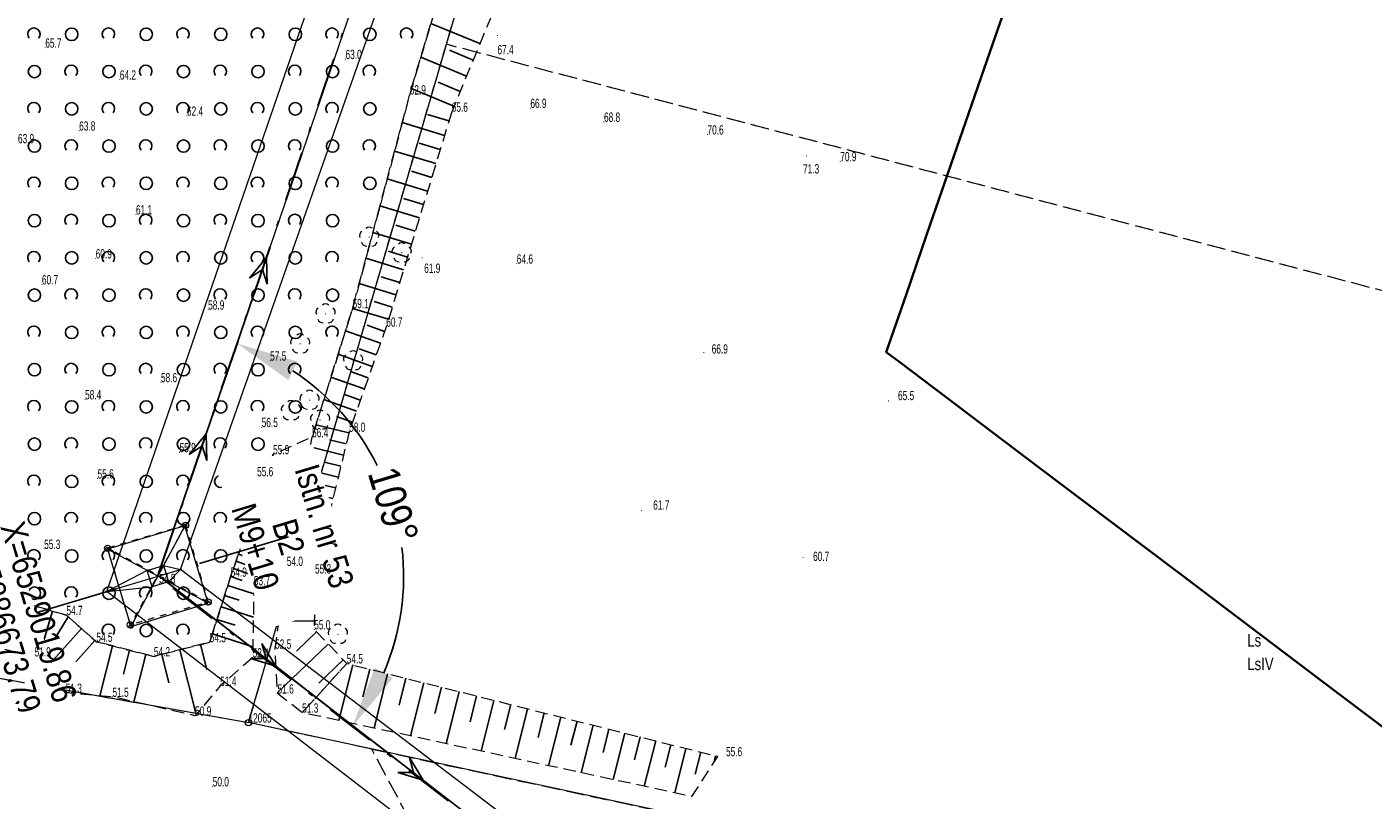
# Model space of a CAD drawing. Header units: metres. Extents: x 6524698 to 6533081, y 5883213 to 5896811.
# Tile 16 of 167: x 6529009 to 6529118, y 5886656 to 5886718. Entities that reach past the tile are written whole.
import ezdxf
from ezdxf.enums import TextEntityAlignment as Align

# ---------------------------------------------------------------- set-up
doc = ezdxf.new("R2010")
doc.units = ezdxf.units.M
doc.header["$MEASUREMENT"] = 0
for name, pattern in [('DASHDOT', [4, 2, -0.9, 0.2, -0.9]), ('mapa zasadnicza$0$1.0_0.5', [1.5, 1, -0.5]), ('mapa zasadnicza$0$219-500', [0]), ('mapa zasadnicza$0$egkk-500', [2, 1.5, -0.5]), ('mapa zasadnicza$0$egug-500', [1, 0.5, -0.5]), ('mapa zasadnicza$0$suep_wn_500', [0]), ('mapa zasadnicza$0$supp_500', [1, 0.5, -0.5])]:
    doc.linetypes.add(name, pattern=pattern)
doc.layers.get('0').update_dxf_attribs({"lineweight": 0})
doc.layers.add('@pomocnicza', color=3, linetype='Continuous', plot=False)
for name, color, linetype, lineweight in [('@Proj. słupy - blok', 1, 'Continuous', 15), ('@Proj. słupy - XY', 1, 'Continuous', 0), ('_trasa_kat_zalomu', 7, 'Continuous', 18), ('_trasa_os', 1, 'DASHDOT', 30), ('Sections span lengths and Marker Balls Plan', 7, 'Continuous', 0)]:
    doc.layers.add(name, color=color, linetype=linetype, lineweight=lineweight)
for name, color, linetype in [('@Proj. słupy - seria', 1, 'Continuous'), ('@Proj. słupy - wys.', 1, 'Continuous'), ('mapa zasadnicza$0$000 Inne (niezydentyfikowane)', 7, 'Continuous'), ('mapa zasadnicza$0$202-punkt graniczny', 7, 'Continuous'), ('mapa zasadnicza$0$202-punkt graniczny-Atr103', 7, 'Continuous'), ('mapa zasadnicza$0$209-oznaczenie konturu klasyfikacyjnego', 7, 'Continuous'), ('mapa zasadnicza$0$210-oznaczenie konturu użytku gruntowego', 7, 'Continuous'), ('mapa zasadnicza$0$217-kontur klasyfikacyjny', 7, 'Continuous'), ('mapa zasadnicza$0$218-kontur użytku gruntowego', 7, 'Continuous'), ('mapa zasadnicza$0$219-działka ewidencyjna', 7, 'Continuous'), ('mapa zasadnicza$0$drzewo liściaste', 7, 'Continuous'), ('mapa zasadnicza$0$pikieta naturalna', 7, 'Continuous'), ('mapa zasadnicza$0$pikieta naturalna-Atr2', 7, 'Continuous'), ('mapa zasadnicza$0$przewód elektroenergetyczny wysokiego napięcia', 7, 'Continuous'), ('mapa zasadnicza$0$skarpa nieumocniona', 7, 'Continuous'), ('mapa zasadnicza$0$słup przewodów napowietrznych', 7, 'Continuous'), ('mapa zasadnicza$0$zadrzewienie  zakrzewienie', 7, 'Continuous')]:
    doc.layers.add(name, color=color, linetype=linetype)
doc.styles.add('mapa zasadnicza$0$STANDARD', font='Working1250', dxfattribs={"width": 0.75})
doc.styles.add('Opis', font='ARIALN.TTF')
doc.styles.add('Opis_slupy', font='ARIALN.TTF')
doc.dimstyles.new('Kat zalomu', dxfattribs={"dimtxt": 2.5, "dimasz": 5, "dimexe": 1.25, "dimexo": 0.625, "dimtad": 0, "dimtxsty": 'Opis_slupy', "dimcen": 2.5, "dimse1": 1, "dimse2": 1, "dimadec": 0, "dimazin": 0, "dimtfac": 1, "dimtmove": 0, "dimatfit": 3, "dimfxl": 1, "dimarcsym": 1})

# ---------------------------------------------------------------- blocks, each defined once
blk = doc.blocks.new('mapa zasadnicza$0$202')
at = {"color": 0, "linetype": 'Continuous', "lineweight": 0}
blk.add_circle((0, 0), 0.25, dxfattribs=at)
blk = doc.blocks.new('mapa zasadnicza$0$OP021')
at = {"linetype": 'Continuous', "lineweight": 13}
h = blk.add_hatch(color=0, dxfattribs=at)
edge = h.paths.add_edge_path()
edge.add_arc((0, 0), 0.05, 0, 360)
at = {"color": 0, "linetype": 'Continuous', "lineweight": 13}
for centre, start, end in [((-0.38, 0.124), 121.308, 202.548), ((0, 0.4), 49.272, 130.728), ((0.38, 0.124), 337.452, 58.692), ((-0.235, -0.324), 193.221, 274.871), ((0.235, -0.324), 265.129, 346.779)]:
    blk.add_arc(centre, 0.4, start, end, dxfattribs=at)
blk = doc.blocks.new('mapa zasadnicza$0$PW01')
at = {"linetype": 'Continuous', "lineweight": 13}
h = blk.add_hatch(color=0, dxfattribs=at)
edge = h.paths.add_edge_path()
edge.add_arc((0, 0), 0.045, 0, 360)
blk = doc.blocks.new('mapa zasadnicza$0$SM05')
at = {"color": 0, "linetype": 'Continuous', "lineweight": 13}
blk.add_circle((0, 0), 0.25, dxfattribs=at)
blk = doc.blocks.new('mapa zasadnicza$0$SUEP3')
at = {"color": 0, "linetype": 'Continuous'}
for p, q in [((0, 0), (12.003, 0)), ((12.003, 0), (10.003, 0.75)), ((10.003, 0.75), (11.003, 0)), ((12.003, 0), (10.003, -0.75)), ((11.003, 0), (10.003, -0.75)), ((12.003, 0), (27.003, 0)), ((27.003, 0), (25.003, 0.75)), ((25.003, 0.75), (26.003, 0)), ((27.003, 0), (25.003, -0.75)), ((26.003, 0), (25.003, -0.75))]:
    blk.add_line(p, q, dxfattribs=at)
blk = doc.blocks.new('mapa zasadnicza$0$OTZK1')
at = {"color": 0, "linetype": 'Continuous'}
blk.add_circle((0, 0), 0.5, dxfattribs=at)
blk = doc.blocks.new('mapa zasadnicza$0$OTZK2')
at = {"color": 0, "linetype": 'Continuous'}
blk.add_arc((0, 0), 0.5, 318.85, 221.162, dxfattribs=at)
blk = doc.blocks.new('*U2331')
at = {"layer": '@pomocnicza'}
blk.add_line((-10.53, -3.17), (-3.35, -1.01), dxfattribs=at)
at = {"layer": '@Proj. słupy - blok', "color": 0}
for p, q in [((2.18, 4.05), (-2.18, -4.05)), ((4.05, -2.18), (-4.05, 2.18)), ((-4.12, -1.24), (1.82, 0.55)), ((-0.85, 0.46), (-4.12, -1.24)), ((0.46, 0.85), (1.82, 0.55)), ((1.82, 0.55), (0.85, -0.46)), ((-4.12, -1.24), (-0.46, -0.85))]:
    blk.add_line(p, q, dxfattribs=at)
for points in [[(-4.05, 2.18), (-2.18, -4.05), (4.05, -2.18), (2.18, 4.05)], [(0.46, 0.85), (0.85, -0.46), (-0.46, -0.85), (-0.85, 0.46)]]:
    blk.add_lwpolyline(points, close=True, dxfattribs=at)
for centre, radius in [((2.18, 4.05), 0.15), ((-4.05, 2.18), 0.15), ((0, 0), 0.05), ((1.82, 0.55), 0.05), ((-4.12, -1.24), 0.05), ((4.05, -2.18), 0.15), ((-2.18, -4.05), 0.15)]:
    blk.add_circle(centre, radius, dxfattribs=at)
at = {"layer": '@Proj. słupy - seria', "color": 0, "insert": (10.53, 3.17), "char_height": 2, "attachment_point": 5, "rotation": 286.7443, "style": 'Opis', "bg_fill": 3, "box_fill_scale": 2.5, "bg_fill_color": 256, "bg_fill_transparency": 0}
blk.add_mtext_dynamic_manual_height_columns('B2', width=7.2, gutter_width=12.5, heights=[2.21], dxfattribs=at)
at = {"layer": '@pomocnicza'}
blk.add_line((10.53, 3.17), (3.35, 1.01), dxfattribs=at)
at = {"layer": '@Proj. słupy - seria', "color": 0, "style": 'Opis'}
blk.add_attdef('STAN', text='', height=2, rotation=286.7443, dxfattribs=at).set_placement((13.41, 4.03), align=Align.MIDDLE_CENTER)
at = {"layer": '@Proj. słupy - wys.', "color": 0, "insert": (7.85, 2.36), "char_height": 2, "attachment_point": 5, "rotation": 286.7443, "style": 'Opis'}
blk.add_mtext_dynamic_manual_height_columns('M9+10 ', width=6.652, gutter_width=12.5, heights=[3.6], dxfattribs=at)
at = {"layer": '@Proj. słupy - XY', "color": 0, "linetype": 'Continuous', "insert": (-11.01, -3.31), "char_height": 2.5, "attachment_point": 5, "rotation": 286.7443, "style": 'Opis', "bg_fill": 3, "box_fill_scale": 1, "bg_fill_color": 256, "bg_fill_transparency": 0}
blk.add_mtext_dynamic_manual_height_columns('\\P', width=19.7098, gutter_width=5.34, heights=[5.63], dxfattribs=at)
at = {"layer": '@Proj. słupy - XY', "color": 0, "linetype": 'Continuous', "style": 'Opis'}
for tag, p in [('X', (-9.58, -2.88)), ('Y', (-12.45, -3.75))]:
    blk.add_attdef(tag, text='', height=2, rotation=286.7443, dxfattribs=at).set_placement(p, align=Align.MIDDLE_CENTER)
blk = doc.blocks.new('*D2405')
at = {"layer": '_trasa_kat_zalomu', "color": 0, "lineweight": -2}
for start, end in [(26.7639, 56.6642), (336.8246, 6.7249)]:
    blk.add_arc((6529019.86, 5886673.79), 19.79, start, end, dxfattribs=at)
at = {"layer": '_trasa_kat_zalomu', "color": 0}
for points in [[(6529031.1, 5886691.07), (6529030.37, 5886689.57), (6529026.25, 5886692.52)], [(6529037.34, 5886666.42), (6529038.77, 5886665.58), (6529035.52, 5886661.69)]]:
    blk.add_solid(points, dxfattribs=at)
at = {"layer": 'Defpoints', "color": 0}
for p in [(6529068.1, 5886815.32), (6529036.09, 5886685.11), (6529019.86, 5886673.79), (6529019.86, 5886673.79), (6529239.51, 5886504.08)]:
    blk.add_point(p, dxfattribs=at)
at = {"layer": '_trasa_kat_zalomu', "color": 0, "insert": (6529038.81, 5886679.49), "char_height": 2.5, "attachment_point": 5, "rotation": 286.7444, "style": 'Opis_slupy'}
blk.add_mtext('109%%d', dxfattribs=at)

msp = doc.modelspace()

# ---------------------------------------------------------------- linework, layer by layer
at = {"layer": '_trasa_os', "linetype": 'DASHDOT', "ltscale": 2}
msp.add_lwpolyline([(6529644.25, 5886257.506), (6529433.531, 5886354.176), (6529239.51, 5886504.082), (6529019.862, 5886673.787), (6529068.099, 5886815.315), (6529070.952, 5887003.68), (6529033.32, 5887240.317), (6528980.372, 5887573.115), (6528926.767, 5887910.52), (6528871.358, 5888257.413), (6528824.236, 5888552.869), (6528805.439, 5888820.887), (6528782.648, 5889143.114), (6528759.048, 5889475.999)], dxfattribs=at)
at = {"layer": 'mapa zasadnicza$0$000 Inne (niezydentyfikowane)', "color": 7, "linetype": 'Continuous', "lineweight": 35, "flags": 128}
msp.add_lwpolyline([(6529088.518, 5886720.873), (6529086.833, 5886715.985), (6529085.148, 5886711.098), (6529083.462, 5886706.21), (6529081.777, 5886701.322), (6529080.092, 5886696.434), (6529078.506, 5886691.835), (6529079.596, 5886691.012), (6529085.237, 5886686.751), (6529090.879, 5886682.49), (6529096.52, 5886678.229), (6529102.162, 5886673.968), (6529107.803, 5886669.707), (6529113.444, 5886665.446), (6529119.086, 5886661.185)], dxfattribs=at)
at = {"layer": 'mapa zasadnicza$0$000 Inne (niezydentyfikowane)', "color": 7, "linetype": 'Continuous', "lineweight": 25, "flags": 128}
for points in [[(6529045.79, 5886716.67), (6529041.85, 5886718.3)], [(6529044.71, 5886714.05), (6529041.04, 5886715.58)], [(6529045.24, 5886715.34), (6529043.34, 5886716.13)], [(6529044.2, 5886712.81), (6529042.42, 5886713.55)], [(6529043.7, 5886711.62), (6529040.28, 5886713.04)], [(6529042.94, 5886709.28), (6529039.54, 5886710.31)], [(6529043.29, 5886710.44), (6529041.57, 5886710.96)], [(6529042.25, 5886707.01), (6529038.92, 5886708.02)], [(6529042.59, 5886708.14), (6529040.91, 5886708.65)], [(6529041.58, 5886704.8), (6529038.33, 5886705.79)], [(6529041.91, 5886705.9), (6529040.27, 5886706.4)], [(6529040.92, 5886702.63), (6529037.74, 5886703.6)], [(6529041.25, 5886703.71), (6529039.64, 5886704.2)], [(6529040.28, 5886700.52), (6529037.17, 5886701.47)], [(6529040.59, 5886701.57), (6529039.03, 5886702.05)], [(6529039.65, 5886698.46), (6529036.61, 5886699.38)], [(6529039.96, 5886699.48), (6529038.43, 5886699.95)], [(6529039.03, 5886696.44), (6529036.07, 5886697.34)], [(6529039.34, 5886697.44), (6529037.84, 5886697.9)], [(6529038.73, 5886695.45), (6529037.27, 5886695.89)], [(6529038.43, 5886694.47), (6529035.54, 5886695.35)], [(6529038.12, 5886693.5), (6529036.7, 5886694.01)], [(6529037.78, 5886692.55), (6529034.97, 5886693.55)], [(6529037.12, 5886690.68), (6529034.38, 5886691.65)], [(6529037.45, 5886691.61), (6529036.06, 5886692.1)], [(6529036.48, 5886688.86), (6529033.8, 5886689.8)], [(6529036.8, 5886689.76), (6529035.44, 5886690.24)], [(6529036.16, 5886687.96), (6529034.84, 5886688.43)], [(6529035.85, 5886687.07), (6529033.23, 5886688)], [(6529035.54, 5886686.2), (6529034.24, 5886686.65)], [(6529035.24, 5886685.33), (6529032.59, 5886685.97)], [(6529034.81, 5886683.54), (6529032.13, 5886684.19)], [(6529035.03, 5886684.44), (6529033.67, 5886684.77)], [(6529028.93, 5886683), (6529029.05, 5886682.96)], [(6529029.02, 5886683.25), (6529029.05, 5886683.23)], [(6529029.1, 5886683.5), (6529029.12, 5886683.49)], [(6529034.59, 5886682.65), (6529033.27, 5886682.97)], [(6529028.5, 5886681.75), (6529028.67, 5886681.69)], [(6529028.58, 5886682), (6529028.89, 5886681.89)], [(6529028.67, 5886682.25), (6529028.8, 5886682.2)], [(6529028.76, 5886682.5), (6529028.97, 5886682.43)], [(6529028.84, 5886682.75), (6529028.93, 5886682.72)], [(6529034.38, 5886681.76), (6529031.77, 5886682.39)], [(6529028.15, 5886680.75), (6529028.42, 5886680.66)], [(6529028.24, 5886681), (6529028.73, 5886680.83)], [(6529028.32, 5886681.25), (6529028.55, 5886681.17)], [(6529028.41, 5886681.5), (6529028.81, 5886681.36)], [(6529033.96, 5886680.03), (6529031.43, 5886680.64)], [(6529034.17, 5886680.89), (6529032.88, 5886681.2)], [(6529027.81, 5886679.75), (6529028.17, 5886679.63)], [(6529027.89, 5886680), (6529028.58, 5886679.77)], [(6529027.98, 5886680.25), (6529028.3, 5886680.14)], [(6529028.07, 5886680.5), (6529028.65, 5886680.3)], [(6529027.4, 5886678.57), (6529027.87, 5886678.4)], [(6529027.51, 5886678.9), (6529028.4, 5886678.59)], [(6529027.61, 5886679.2), (6529028.03, 5886679.06)], [(6529027.71, 5886679.49), (6529028.5, 5886679.21)], [(6529033.56, 5886678.34), (6529031.09, 5886678.94)], [(6529033.76, 5886679.18), (6529032.51, 5886679.48)], [(6529027.01, 5886677.45), (6529028.18, 5886677.04)], [(6529027.14, 5886677.85), (6529027.69, 5886677.66)], [(6529027.27, 5886678.22), (6529028.3, 5886677.87)], [(6529033.36, 5886677.52), (6529032.14, 5886677.81)], [(6529026.7, 5886676.57), (6529028.04, 5886676.1)], [(6529026.86, 5886677.02), (6529027.48, 5886676.8)], [(6529033.16, 5886676.7), (6529030.77, 5886677.28)], [(6529026.35, 5886675.56), (6529027.88, 5886675.02)], [(6529026.53, 5886676.08), (6529027.25, 5886675.83)], [(6529032.78, 5886675.11), (6529030.45, 5886675.67)], [(6529032.97, 5886675.9), (6529031.79, 5886676.18)], [(6529025.95, 5886674.4), (6529027.7, 5886673.79)], [(6529026.16, 5886675), (6529026.97, 5886674.71)], [(6529032.59, 5886674.33), (6529031.44, 5886674.61)], [(6529025.72, 5886673.75), (6529026.66, 5886673.43)], [(6529032.5, 5886673.55), (6529030.09, 5886673.58)], [(6529025.24, 5886672.22), (6529026.4, 5886671.85)], [(6529025.49, 5886673.03), (6529027.58, 5886672.36)], [(6529032.49, 5886672.75), (6529031.24, 5886672.76)], [(6529010.1, 5886671.35), (6529009.54, 5886669.45)], [(6529011.37, 5886670.98), (6529010.21, 5886667)], [(6529024.95, 5886671.32), (6529027.55, 5886670.49)], [(6529032.48, 5886671.92), (6529029.87, 5886671.95)], [(6529032.47, 5886671.06), (6529031.11, 5886671.08)], [(6529012.65, 5886670.52), (6529011.51, 5886668.67)], [(6529024.62, 5886670.3), (6529026.08, 5886669.84)], [(6529032.46, 5886670.16), (6529029.62, 5886670.2)], [(6529013.71, 5886669.57), (6529010.8, 5886666.31)], [(6529024.25, 5886669.14), (6529027.5, 5886668.1)], [(6529032.64, 5886669.3), (6529031.02, 5886667.75)], [(6529014.79, 5886668.6), (6529013.27, 5886666.9)], [(6529016.22, 5886668.17), (6529015.2, 5886664.16)], [(6529017.59, 5886667.82), (6529017.1, 5886665.9)], [(6529021.64, 5886667.86), (6529022.95, 5886662.66)], [(6529023.3, 5886668.28), (6529023.81, 5886666.28)], [(6529033.57, 5886668.32), (6529029.5, 5886664.42)], [(6529018.89, 5886667.49), (6529017.92, 5886663.68)], [(6529020.17, 5886667.49), (6529020.75, 5886665.19)], [(6529034.78, 5886667.06), (6529032.81, 5886665.18)], [(6529035.56, 5886666.64), (6529034.43, 5886662.16)], [(6529036.92, 5886666.3), (6529036.36, 5886664.08)], [(6529038.36, 5886665.93), (6529037.27, 5886661.55)], [(6529039.82, 5886665.57), (6529039.28, 5886663.4)], [(6529041.27, 5886665.21), (6529040.19, 5886660.92)], [(6529042.7, 5886664.85), (6529042.17, 5886662.73)], [(6529044.12, 5886664.49), (6529043.07, 5886660.3)], [(6529045.52, 5886664.14), (6529045, 5886662.07)], [(6529046.91, 5886663.79), (6529045.88, 5886659.7)], [(6529048.28, 5886663.45), (6529047.77, 5886661.43)], [(6529049.63, 5886663.11), (6529048.63, 5886659.11)], [(6529050.97, 5886662.78), (6529050.47, 5886660.8)], [(6529052.3, 5886662.44), (6529051.31, 5886658.53)], [(6529053.61, 5886662.12), (6529053.12, 5886660.18)], [(6529054.9, 5886661.79), (6529053.94, 5886657.96)], [(6529056.18, 5886661.47), (6529055.71, 5886659.58)], [(6529057.45, 5886661.15), (6529056.51, 5886657.41)], [(6529058.7, 5886660.84), (6529058.24, 5886658.99)], [(6529059.94, 5886660.53), (6529059.02, 5886656.87)], [(6529061.16, 5886660.22), (6529060.71, 5886658.41)], [(6529062.38, 5886659.92), (6529061.48, 5886656.34)], [(6529063.57, 5886659.62), (6529063.13, 5886657.85)], [(6529064.76, 5886659.32), (6529064.64, 5886658.85)]]:
    msp.add_lwpolyline(points, dxfattribs=at)
at = {"layer": 'mapa zasadnicza$0$217-kontur klasyfikacyjny', "color": 92, "linetype": 'mapa zasadnicza$0$egkk-500', "lineweight": 18, "flags": 128}
for points in [[(6529043.09, 5886716.61), (6529049.1, 5886737.21)], [(6529027.16, 5886662), (6529043.09, 5886716.61)], [(6529121.28, 5886696.02), (6529043.09, 5886716.61)], [(6528985.09, 5886669.49), (6529027.16, 5886662)], [(6529037.08, 5886659.87), (6529027.16, 5886662)], [(6529060.86, 5886615.4), (6529037.08, 5886659.87)], [(6529037.08, 5886659.87), (6529070.12, 5886652.76)]]:
    msp.add_lwpolyline(points, dxfattribs=at)
at = {"layer": 'mapa zasadnicza$0$218-kontur użytku gruntowego', "color": 3, "linetype": 'mapa zasadnicza$0$egug-500', "lineweight": 18, "flags": 128}
for points in [[(6529043.09, 5886716.61), (6529049.1, 5886737.21)], [(6529027.16, 5886662), (6529043.09, 5886716.61)], [(6529121.28, 5886696.02), (6529043.09, 5886716.61)], [(6528985.09, 5886669.49), (6529027.16, 5886662)], [(6529037.08, 5886659.87), (6529027.16, 5886662)], [(6529060.86, 5886615.4), (6529037.08, 5886659.87)], [(6529037.08, 5886659.87), (6529070.12, 5886652.76)]]:
    msp.add_lwpolyline(points, dxfattribs=at)
at = {"layer": 'mapa zasadnicza$0$219-działka ewidencyjna', "color": 7, "linetype": 'mapa zasadnicza$0$219-500', "lineweight": 18, "flags": 128}
for points in [[(6529027.16, 5886662), (6529062.57, 5886783.37)], [(6528901.26, 5886684.43), (6529027.16, 5886662)], [(6529070.12, 5886652.76), (6529027.16, 5886662)]]:
    msp.add_lwpolyline(points, dxfattribs=at)
at = {"layer": 'mapa zasadnicza$0$przewód elektroenergetyczny wysokiego napięcia', "color": 1, "linetype": 'mapa zasadnicza$0$suep_wn_500', "lineweight": 18, "flags": 128}
for points in [[(6529068.21, 5886815.42), (6529019.87, 5886673.88)], [(6529019.87, 5886673.88), (6529174.85, 5886554.04)], [(6529174.85, 5886554.04), (6529019.87, 5886673.88)]]:
    msp.add_lwpolyline(points, dxfattribs=at)
at = {"layer": 'mapa zasadnicza$0$skarpa nieumocniona', "color": 7, "linetype": 'mapa zasadnicza$0$1.0_0.5', "lineweight": 18, "flags": 128}
for points in [[(6529043.52, 5886711.18), (6529038.25, 5886693.87), (6529035.26, 5886685.41), (6529032.51, 5886674), (6529032.45, 5886669.5), (6529035.07, 5886666.76), (6529031.48, 5886662.8), (6529029.5, 5886664.34), (6529029.3, 5886667.94), (6529030.24, 5886674.61), (6529032.28, 5886684.97), (6529035.54, 5886695.36), (6529040.14, 5886712.57), (6529056.34, 5886766.9), (6529058.09, 5886768.21), (6529058.23, 5886766.66), (6529056.6, 5886758.38), (6529053.61, 5886738.42), (6529051.04, 5886734.03), (6529048.79, 5886723.9)], [(6529043.52, 5886711.18), (6529038.25, 5886693.87), (6529035.26, 5886685.41), (6529032.51, 5886674), (6529032.45, 5886669.5), (6529035.07, 5886666.76), (6529031.48, 5886662.8), (6529029.5, 5886664.34), (6529029.3, 5886667.94), (6529030.24, 5886674.61), (6529032.28, 5886684.97), (6529035.54, 5886695.36), (6529040.14, 5886712.57), (6529056.34, 5886766.9), (6529058.09, 5886768.21), (6529058.23, 5886766.66), (6529056.6, 5886758.38), (6529053.61, 5886738.42), (6529051.04, 5886734.03), (6529048.79, 5886723.9)], [(6529029.14, 5886683.6), (6529027.59, 5886673.06), (6529027.49, 5886667.24), (6529024.88, 5886664.95), (6529022.86, 5886662.55), (6529016.21, 5886664.07), (6529012.44, 5886664.39), (6529009.94, 5886667.32), (6528991.06, 5886671.71), (6528983.5, 5886673.25), (6528970.65, 5886675.04), (6528959.64, 5886677.86), (6528943.87, 5886681.13), (6528934.5, 5886682.23), (6528926.07, 5886682.58), (6528916.14, 5886683.92), (6528902.17, 5886687.44), (6528920.04, 5886688.95), (6528935.1, 5886688.16), (6528939.84, 5886686.97), (6528962.54, 5886681.79), (6528975.32, 5886679.12), (6528982.4, 5886677.32), (6528990.96, 5886675.07), (6529007.16, 5886672.21), (6529012.5, 5886670.65), (6529014.91, 5886668.5), (6529019.54, 5886667.33), (6529024.04, 5886668.47), (6529025.72, 5886673.74)], [(6529029.14, 5886683.6), (6529027.59, 5886673.06), (6529027.49, 5886667.24), (6529024.88, 5886664.95), (6529022.86, 5886662.55), (6529016.21, 5886664.07), (6529012.44, 5886664.39), (6529009.94, 5886667.32), (6528991.06, 5886671.71), (6528983.5, 5886673.25), (6528970.65, 5886675.04), (6528959.64, 5886677.86), (6528943.87, 5886681.13), (6528934.5, 5886682.23), (6528926.07, 5886682.58), (6528916.14, 5886683.92), (6528902.17, 5886687.44), (6528920.04, 5886688.95), (6528935.1, 5886688.16), (6528939.84, 5886686.97), (6528962.54, 5886681.79), (6528975.32, 5886679.12), (6528982.4, 5886677.32), (6528990.96, 5886675.07), (6529007.16, 5886672.21), (6529012.5, 5886670.65), (6529014.91, 5886668.5), (6529019.54, 5886667.33), (6529024.04, 5886668.47), (6529025.72, 5886673.74)], [(6529031.48, 5886662.8), (6529035.07, 5886666.76), (6529064.92, 5886659.28), (6529062.82, 5886656.05)], [(6529031.48, 5886662.8), (6529035.07, 5886666.76), (6529064.92, 5886659.28), (6529062.82, 5886656.05)]]:
    msp.add_lwpolyline(points, close=True, dxfattribs=at)
at = {"layer": 'mapa zasadnicza$0$słup przewodów napowietrznych', "color": 7, "linetype": 'mapa zasadnicza$0$supp_500', "lineweight": 18, "flags": 128}
for points in [[(6529022.09, 5886677.89), (6529023.91, 5886671.7), (6529017.65, 5886669.87), (6529015.82, 5886676.04)], [(6529022.09, 5886677.89), (6529015.82, 5886676.04)], [(6529022.09, 5886677.89), (6529017.65, 5886669.87)], [(6529023.91, 5886671.7), (6529015.82, 5886676.04)]]:
    msp.add_lwpolyline(points, dxfattribs=at)
at = {"layer": 'mapa zasadnicza$0$zadrzewienie  zakrzewienie', "color": 7, "linetype": 'mapa zasadnicza$0$1.0_0.5', "lineweight": 18, "flags": 128}
msp.add_lwpolyline([(6528953.71, 5886788.26), (6528947.86, 5886785.18), (6528941.55, 5886783.36), (6528934.01, 5886782.28), (6528929.82, 5886780.75), (6528927.68, 5886774.29), (6528924.8, 5886767.95), (6528925.08, 5886765.22), (6528924.63, 5886755.81), (6528923.13, 5886747.7), (6528921.93, 5886740.39), (6528921.14, 5886736.48), (6528922.02, 5886727.47), (6528924.71, 5886720.07), (6528928.96, 5886715.96), (6528934.42, 5886713.83), (6528938.71, 5886712.64), (6528946.6, 5886711.87), (6528947.93, 5886713.77), (6528949.4, 5886725.29), (6528951.27, 5886737.17), (6528953.31, 5886745.53), (6528955.63, 5886753.96), (6528955.77, 5886754.42), (6528958.87, 5886765.04), (6528962.39, 5886774.29), (6528965.19, 5886773.49), (6528972.25, 5886771.79), (6528982.72, 5886770.07), (6529001.77, 5886768.48), (6529017.43, 5886767.49), (6529027.94, 5886766.79), (6529040.28, 5886766.18), (6529050.63, 5886766.08), (6529055.19, 5886766.72), (6529056.34, 5886766.9), (6529040.14, 5886712.57), (6529035.54, 5886695.36), (6529032.28, 5886684.97), (6529029.14, 5886683.6), (6529025.72, 5886673.74), (6529024.04, 5886668.47), (6529019.54, 5886667.33), (6529014.91, 5886668.5), (6529012.5, 5886670.65), (6529007.16, 5886672.21), (6528990.96, 5886675.07), (6528982.4, 5886677.32), (6528975.32, 5886679.12), (6528962.54, 5886681.79), (6528939.84, 5886686.97), (6528935.1, 5886688.16), (6528920.04, 5886688.95), (6528902.17, 5886687.44), (6528902.69, 5886700.38), (6528900.6, 5886715.72), (6528897.72, 5886727.15), (6528896.84, 5886735.83), (6528897.2, 5886740.76), (6528902.96, 5886753.08), (6528905.14, 5886764.14), (6528907.1, 5886773.46), (6528907.3, 5886778.48), (6528907.28, 5886783.39), (6528906.89, 5886788.36), (6528907.82, 5886792.94), (6528909.16, 5886797.88), (6528917.1, 5886800.94), (6528919.52, 5886801.7), (6528927.04, 5886802.8), (6528932.97, 5886804.99), (6528937.35, 5886808.47), (6528940.48, 5886816.6), (6528943.75, 5886822.38), (6528943.36, 5886828.16), (6528943.3, 5886838.04), (6528945.8, 5886837.25), (6528949.25, 5886834.15), (6528954.84, 5886825.96), (6528955.94, 5886820.2), (6528955.26, 5886812.17), (6528952.76, 5886806.09), (6528951.85, 5886799.75), (6528952.19, 5886795.76), (6528953.13, 5886791.04)], close=True, dxfattribs=at)

# ---------------------------------------------------------------- block references
at = {"layer": 'mapa zasadnicza$0$202-punkt graniczny', "color": 7, "linetype": 'Continuous', "lineweight": 18}
msp.add_blockref('mapa zasadnicza$0$202', (6529027.16, 5886662), dxfattribs=at)
at = {"layer": 'mapa zasadnicza$0$drzewo liściaste', "color": 94, "linetype": 'Continuous', "lineweight": 18, "rotation": 0.2960000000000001}
for p in [(6529036.88, 5886701.09), (6529039.49, 5886699.83), (6529033.37, 5886694.91), (6529031.32, 5886692.5), (6529035.58, 5886691.14), (6529032.08, 5886687.96), (6529030.58, 5886687.12), (6529032.92, 5886686.36), (6529027.12, 5886676.62), (6529034.36, 5886669.11)]:
    msp.add_blockref('mapa zasadnicza$0$OP021', p, dxfattribs=at)
at = {"layer": 'mapa zasadnicza$0$pikieta naturalna', "color": 7, "linetype": 'Continuous', "lineweight": 13}
for p, rotation in [((6529047.2, 5886717.32), 359.923), ((6529072.08, 5886707.63), 0.018), ((6529041.15, 5886699.41), 359.981), ((6529063.82, 5886691.8), 0.046), ((6529078.67, 5886687.89), 359.961), ((6529058.81, 5886679.08), 359.852), ((6529071.8, 5886675.28), 0.074), ((6529064.92, 5886659.28), 359.793), ((6529062.82, 5886656.05), 0.068)]:
    msp.add_blockref('mapa zasadnicza$0$PW01', p, dxfattribs=dict(at, rotation=rotation))
for p in [(6529010.8, 5886716.34), (6529034.97, 5886715.42), (6529016.8, 5886713.77), (6529040.14, 5886712.57), (6529043.52, 5886711.18), (6529049.85, 5886711.48), (6529022.2, 5886710.86), (6529055.78, 5886710.37), (6529013.53, 5886709.66), (6529064.11, 5886709.35), (6529074.8, 5886707.19), (6529018.1, 5886702.91), (6529014.86, 5886699.37), (6529048.76, 5886698.95), (6529010.53, 5886697.28), (6529023.91, 5886695.25), (6529035.54, 5886695.36), (6529038.25, 5886693.87), (6529028.9, 5886691.14), (6529020.11, 5886689.4), (6529014, 5886688.02), (6529028.22, 5886685.79), (6529032.28, 5886684.97), (6529035.26, 5886685.41), (6529021.61, 5886683.77), (6529029.14, 5886683.6), (6529027.85, 5886681.83), (6529015.01, 5886681.65), (6529010.71, 5886675.98), (6529030.24, 5886674.61), (6529019.98, 5886673.22), (6529025.72, 5886673.74), (6529027.59, 5886673.06), (6529032.51, 5886674), (6529012.5, 5886670.65), (6529032.45, 5886669.5), (6529014.91, 5886668.5), (6529024.04, 5886668.47), (6529029.3, 5886667.94), (6529009.94, 5886667.32), (6529019.54, 5886667.33), (6529027.49, 5886667.24), (6529035.07, 5886666.76), (6529012.44, 5886664.39), (6529024.88, 5886664.95), (6529029.5, 5886664.34), (6529016.21, 5886664.07), (6529022.86, 5886662.55), (6529031.48, 5886662.8), (6529024.28, 5886656.86)]:
    msp.add_blockref('mapa zasadnicza$0$PW01', p, dxfattribs=at)
at = {"layer": 'mapa zasadnicza$0$przewód elektroenergetyczny wysokiego napięcia', "color": 1, "linetype": 'Continuous', "lineweight": 18}
for rotation in [71.143, 322.287]:
    msp.add_blockref('mapa zasadnicza$0$SUEP3', (6529019.87, 5886673.88), dxfattribs=dict(at, rotation=rotation))
at = {"layer": 'mapa zasadnicza$0$słup przewodów napowietrznych', "color": 7, "linetype": 'Continuous', "lineweight": 18}
for p in [(6529022.09, 5886677.89), (6529015.82, 5886676.04), (6529023.91, 5886671.7), (6529017.65, 5886669.87)]:
    msp.add_blockref('mapa zasadnicza$0$SM05', p, dxfattribs=at)
at = {"layer": 'mapa zasadnicza$0$zadrzewienie  zakrzewienie', "color": 7, "linetype": 'Continuous', "lineweight": 18}
for name, p in [('mapa zasadnicza$0$OTZK2', (6529009.884, 5886717.427)), ('mapa zasadnicza$0$OTZK1', (6529012.926, 5886717.416)), ('mapa zasadnicza$0$OTZK2', (6529015.884, 5886717.427)), ('mapa zasadnicza$0$OTZK1', (6529018.926, 5886717.416)), ('mapa zasadnicza$0$OTZK2', (6529021.884, 5886717.427)), ('mapa zasadnicza$0$OTZK1', (6529024.926, 5886717.416)), ('mapa zasadnicza$0$OTZK2', (6529027.884, 5886717.427)), ('mapa zasadnicza$0$OTZK1', (6529030.926, 5886717.416)), ('mapa zasadnicza$0$OTZK2', (6529033.884, 5886717.427)), ('mapa zasadnicza$0$OTZK1', (6529036.926, 5886717.416)), ('mapa zasadnicza$0$OTZK2', (6529039.884, 5886717.427)), ('mapa zasadnicza$0$OTZK1', (6529009.926, 5886714.416)), ('mapa zasadnicza$0$OTZK2', (6529012.884, 5886714.427)), ('mapa zasadnicza$0$OTZK1', (6529015.926, 5886714.416)), ('mapa zasadnicza$0$OTZK2', (6529018.884, 5886714.427)), ('mapa zasadnicza$0$OTZK1', (6529021.926, 5886714.416)), ('mapa zasadnicza$0$OTZK2', (6529024.884, 5886714.427)), ('mapa zasadnicza$0$OTZK1', (6529027.926, 5886714.416)), ('mapa zasadnicza$0$OTZK2', (6529030.884, 5886714.427)), ('mapa zasadnicza$0$OTZK1', (6529033.926, 5886714.416)), ('mapa zasadnicza$0$OTZK2', (6529036.884, 5886714.427)), ('mapa zasadnicza$0$OTZK2', (6529009.884, 5886711.427)), ('mapa zasadnicza$0$OTZK1', (6529012.926, 5886711.416)), ('mapa zasadnicza$0$OTZK2', (6529015.884, 5886711.427)), ('mapa zasadnicza$0$OTZK1', (6529018.926, 5886711.416)), ('mapa zasadnicza$0$OTZK2', (6529021.884, 5886711.427)), ('mapa zasadnicza$0$OTZK1', (6529024.926, 5886711.416)), ('mapa zasadnicza$0$OTZK2', (6529027.884, 5886711.427)), ('mapa zasadnicza$0$OTZK1', (6529030.926, 5886711.416)), ('mapa zasadnicza$0$OTZK2', (6529033.884, 5886711.427)), ('mapa zasadnicza$0$OTZK1', (6529036.926, 5886711.416)), ('mapa zasadnicza$0$OTZK1', (6529009.926, 5886708.416)), ('mapa zasadnicza$0$OTZK2', (6529012.884, 5886708.427)), ('mapa zasadnicza$0$OTZK1', (6529015.926, 5886708.416)), ('mapa zasadnicza$0$OTZK2', (6529018.884, 5886708.427)), ('mapa zasadnicza$0$OTZK1', (6529021.926, 5886708.416)), ('mapa zasadnicza$0$OTZK2', (6529024.884, 5886708.427)), ('mapa zasadnicza$0$OTZK1', (6529027.926, 5886708.416)), ('mapa zasadnicza$0$OTZK2', (6529030.884, 5886708.427)), ('mapa zasadnicza$0$OTZK1', (6529033.926, 5886708.416)), ('mapa zasadnicza$0$OTZK2', (6529036.884, 5886708.427)), ('mapa zasadnicza$0$OTZK2', (6529009.884, 5886705.427)), ('mapa zasadnicza$0$OTZK1', (6529012.926, 5886705.416)), ('mapa zasadnicza$0$OTZK2', (6529015.884, 5886705.427)), ('mapa zasadnicza$0$OTZK1', (6529018.926, 5886705.416)), ('mapa zasadnicza$0$OTZK2', (6529021.884, 5886705.427)), ('mapa zasadnicza$0$OTZK1', (6529024.926, 5886705.416)), ('mapa zasadnicza$0$OTZK2', (6529027.884, 5886705.427)), ('mapa zasadnicza$0$OTZK1', (6529030.926, 5886705.416)), ('mapa zasadnicza$0$OTZK2', (6529033.884, 5886705.427)), ('mapa zasadnicza$0$OTZK1', (6529036.926, 5886705.416)), ('mapa zasadnicza$0$OTZK1', (6529009.926, 5886702.416)), ('mapa zasadnicza$0$OTZK2', (6529012.884, 5886702.427)), ('mapa zasadnicza$0$OTZK1', (6529015.926, 5886702.416)), ('mapa zasadnicza$0$OTZK2', (6529018.884, 5886702.427)), ('mapa zasadnicza$0$OTZK1', (6529021.926, 5886702.416)), ('mapa zasadnicza$0$OTZK2', (6529024.884, 5886702.427)), ('mapa zasadnicza$0$OTZK1', (6529027.926, 5886702.416)), ('mapa zasadnicza$0$OTZK2', (6529030.884, 5886702.427)), ('mapa zasadnicza$0$OTZK1', (6529033.926, 5886702.416)), ('mapa zasadnicza$0$OTZK2', (6529009.884, 5886699.427)), ('mapa zasadnicza$0$OTZK1', (6529012.926, 5886699.416)), ('mapa zasadnicza$0$OTZK2', (6529015.884, 5886699.427)), ('mapa zasadnicza$0$OTZK1', (6529018.926, 5886699.416)), ('mapa zasadnicza$0$OTZK2', (6529021.884, 5886699.427)), ('mapa zasadnicza$0$OTZK1', (6529024.926, 5886699.416)), ('mapa zasadnicza$0$OTZK2', (6529027.884, 5886699.427)), ('mapa zasadnicza$0$OTZK1', (6529030.926, 5886699.416)), ('mapa zasadnicza$0$OTZK2', (6529033.884, 5886699.427)), ('mapa zasadnicza$0$OTZK1', (6529009.926, 5886696.416)), ('mapa zasadnicza$0$OTZK2', (6529012.884, 5886696.427)), ('mapa zasadnicza$0$OTZK1', (6529015.926, 5886696.416)), ('mapa zasadnicza$0$OTZK2', (6529018.884, 5886696.427)), ('mapa zasadnicza$0$OTZK1', (6529021.926, 5886696.416)), ('mapa zasadnicza$0$OTZK2', (6529024.884, 5886696.427)), ('mapa zasadnicza$0$OTZK1', (6529027.926, 5886696.416)), ('mapa zasadnicza$0$OTZK2', (6529030.884, 5886696.427)), ('mapa zasadnicza$0$OTZK1', (6529033.926, 5886696.416)), ('mapa zasadnicza$0$OTZK2', (6529009.884, 5886693.427)), ('mapa zasadnicza$0$OTZK1', (6529012.926, 5886693.416)), ('mapa zasadnicza$0$OTZK2', (6529015.884, 5886693.427)), ('mapa zasadnicza$0$OTZK1', (6529018.926, 5886693.416)), ('mapa zasadnicza$0$OTZK2', (6529021.884, 5886693.427)), ('mapa zasadnicza$0$OTZK1', (6529024.926, 5886693.416)), ('mapa zasadnicza$0$OTZK2', (6529027.884, 5886693.427)), ('mapa zasadnicza$0$OTZK1', (6529030.926, 5886693.416)), ('mapa zasadnicza$0$OTZK2', (6529033.884, 5886693.427)), ('mapa zasadnicza$0$OTZK1', (6529009.926, 5886690.416)), ('mapa zasadnicza$0$OTZK2', (6529012.884, 5886690.427)), ('mapa zasadnicza$0$OTZK1', (6529015.926, 5886690.416)), ('mapa zasadnicza$0$OTZK2', (6529018.884, 5886690.427)), ('mapa zasadnicza$0$OTZK1', (6529021.926, 5886690.416)), ('mapa zasadnicza$0$OTZK2', (6529024.884, 5886690.427)), ('mapa zasadnicza$0$OTZK1', (6529027.926, 5886690.416)), ('mapa zasadnicza$0$OTZK2', (6529030.884, 5886690.427)), ('mapa zasadnicza$0$OTZK2', (6529009.884, 5886687.427)), ('mapa zasadnicza$0$OTZK1', (6529012.926, 5886687.416)), ('mapa zasadnicza$0$OTZK2', (6529015.884, 5886687.427)), ('mapa zasadnicza$0$OTZK1', (6529018.926, 5886687.416)), ('mapa zasadnicza$0$OTZK2', (6529021.884, 5886687.427)), ('mapa zasadnicza$0$OTZK1', (6529024.926, 5886687.416)), ('mapa zasadnicza$0$OTZK2', (6529027.884, 5886687.427)), ('mapa zasadnicza$0$OTZK1', (6529030.926, 5886687.416)), ('mapa zasadnicza$0$OTZK2', (6529012.884, 5886684.427)), ('mapa zasadnicza$0$OTZK2', (6529018.884, 5886684.427)), ('mapa zasadnicza$0$OTZK2', (6529024.884, 5886684.427)), ('mapa zasadnicza$0$OTZK1', (6529009.926, 5886684.416)), ('mapa zasadnicza$0$OTZK1', (6529015.926, 5886684.416)), ('mapa zasadnicza$0$OTZK1', (6529021.926, 5886684.416)), ('mapa zasadnicza$0$OTZK1', (6529027.926, 5886684.416)), ('mapa zasadnicza$0$OTZK2', (6529009.884, 5886681.427)), ('mapa zasadnicza$0$OTZK1', (6529012.926, 5886681.416)), ('mapa zasadnicza$0$OTZK2', (6529015.884, 5886681.427)), ('mapa zasadnicza$0$OTZK1', (6529018.926, 5886681.416)), ('mapa zasadnicza$0$OTZK2', (6529021.884, 5886681.427)), ('mapa zasadnicza$0$OTZK1', (6529024.926, 5886681.416)), ('mapa zasadnicza$0$OTZK1', (6529009.926, 5886678.416)), ('mapa zasadnicza$0$OTZK2', (6529012.884, 5886678.427)), ('mapa zasadnicza$0$OTZK1', (6529015.926, 5886678.416)), ('mapa zasadnicza$0$OTZK2', (6529018.884, 5886678.427)), ('mapa zasadnicza$0$OTZK1', (6529021.926, 5886678.416)), ('mapa zasadnicza$0$OTZK2', (6529024.884, 5886678.427)), ('mapa zasadnicza$0$OTZK2', (6529009.884, 5886675.427)), ('mapa zasadnicza$0$OTZK1', (6529012.926, 5886675.416)), ('mapa zasadnicza$0$OTZK2', (6529015.884, 5886675.427)), ('mapa zasadnicza$0$OTZK1', (6529018.926, 5886675.416)), ('mapa zasadnicza$0$OTZK2', (6529021.884, 5886675.427)), ('mapa zasadnicza$0$OTZK1', (6529024.926, 5886675.416)), ('mapa zasadnicza$0$OTZK1', (6529009.926, 5886672.416)), ('mapa zasadnicza$0$OTZK2', (6529012.884, 5886672.427)), ('mapa zasadnicza$0$OTZK1', (6529015.926, 5886672.416)), ('mapa zasadnicza$0$OTZK2', (6529018.884, 5886672.427)), ('mapa zasadnicza$0$OTZK1', (6529021.926, 5886672.416)), ('mapa zasadnicza$0$OTZK2', (6529015.884, 5886669.427)), ('mapa zasadnicza$0$OTZK1', (6529018.926, 5886669.416)), ('mapa zasadnicza$0$OTZK2', (6529021.884, 5886669.427))]:
    msp.add_blockref(name, p, dxfattribs=at)

# ---------------------------------------------------------------- texts
at = {"layer": 'mapa zasadnicza$0$202-punkt graniczny-Atr103', "color": 7, "style": 'mapa zasadnicza$0$STANDARD', "width": 0.667}
msp.add_text('12065', height=0.75, dxfattribs=at).set_placement((6529027.16, 5886662))
at = {"layer": 'mapa zasadnicza$0$209-oznaczenie konturu klasyfikacyjnego', "color": 3, "linetype": 'Continuous', "lineweight": 18, "style": 'mapa zasadnicza$0$STANDARD', "width": 0.79}
msp.add_text('LsIV', height=1, dxfattribs=at).set_placement((6529107.57, 5886667.22), align=Align.TOP_LEFT)
at = {"layer": 'mapa zasadnicza$0$210-oznaczenie konturu użytku gruntowego', "color": 3, "linetype": 'Continuous', "lineweight": 18, "style": 'mapa zasadnicza$0$STANDARD', "width": 0.79}
msp.add_text('Ls', height=1, dxfattribs=at).set_placement((6529107.57, 5886668.12))
at = {"layer": 'mapa zasadnicza$0$pikieta naturalna-Atr2', "color": 7, "style": 'mapa zasadnicza$0$STANDARD', "width": 0.667}
for s, p in [('65.7', (6529010.8, 5886716.34)), ('67.4', (6529047.2, 5886715.8)), ('63.0', (6529034.97, 5886715.42)), ('64.2', (6529016.8, 5886713.77)), ('62.9', (6529040.14, 5886712.57)), ('66.9', (6529049.85, 5886711.48)), ('62.4', (6529022.2, 5886710.86)), ('65.6', (6529043.52, 5886711.18)), ('68.8', (6529055.78, 5886710.37)), ('63.8', (6529013.53, 5886709.66)), ('70.6', (6529064.11, 5886709.35)), ('63.9', (6529008.6, 5886708.64)), ('70.9', (6529074.8, 5886707.19)), ('71.3', (6529071.8, 5886706.21)), ('61.1', (6529018.1, 5886702.91)), ('60.9', (6529014.86, 5886699.37)), ('64.6', (6529048.76, 5886698.95)), ('60.7', (6529010.53, 5886697.28)), ('61.9', (6529041.3, 5886698.21)), ('58.9', (6529023.91, 5886695.25)), ('59.1', (6529035.54, 5886695.36)), ('60.7', (6529038.25, 5886693.87)), ('57.5', (6529028.9, 5886691.14)), ('66.9', (6529064.45, 5886691.71)), ('58.6', (6529020.11, 5886689.4)), ('58.4', (6529014, 5886688.02)), ('65.5', (6529079.45, 5886687.96)), ('56.5', (6529028.22, 5886685.79)), ('58.0', (6529035.26, 5886685.41)), ('56.4', (6529032.28, 5886684.97)), ('55.9', (6529021.61, 5886683.77)), ('55.9', (6529029.14, 5886683.6)), ('55.6', (6529015.01, 5886681.65)), ('55.6', (6529027.85, 5886681.83)), ('61.7', (6529059.74, 5886679.14)), ('55.3', (6529010.71, 5886675.98)), ('54.0', (6529030.24, 5886674.61)), ('60.7', (6529072.61, 5886675.01)), ('54.9', (6529025.72, 5886673.74)), ('55.3', (6529032.51, 5886674)), ('54.8', (6529019.98, 5886673.22)), ('53.7', (6529027.59, 5886673.06)), ('54.7', (6529012.5, 5886670.65)), ('55.0', (6529032.45, 5886669.5)), ('54.5', (6529014.91, 5886668.5)), ('54.5', (6529024.04, 5886668.47)), ('51.9', (6529009.94, 5886667.32)), ('54.2', (6529019.54, 5886667.33)), ('52.4', (6529027.49, 5886667.24)), ('52.5', (6529029.3, 5886667.94)), ('54.5', (6529035.07, 5886666.76)), ('51.4', (6529024.88, 5886664.95)), ('51.3', (6529012.44, 5886664.39)), ('51.5', (6529016.21, 5886664.07)), ('51.6', (6529029.5, 5886664.34)), ('50.9', (6529022.86, 5886662.55)), ('51.3', (6529031.48, 5886662.8)), ('55.6', (6529065.6, 5886659.28)), ('50.0', (6529024.28, 5886656.86))]:
    msp.add_text(s, height=0.75, dxfattribs=at).set_placement(p)

# ---------------------------------------------------------------- next in the draw order: block references
msp.add_blockref('*U2331', (6529019.862, 5886673.788)).add_auto_attribs({'STAN': 'Istn. nr 53', 'X': 'X=6529019.86', 'Y': 'Y=5886673.79'})

# ---------------------------------------------------------------- next in the draw order: linework, layer by layer
at = {"layer": 'Sections span lengths and Marker Balls Plan', "color": 1, "flags": 128}
for points in [[(6529643, 5886254.779), (6529431.358, 5886350.582), (6529237.798, 5886501.866), (6529015.745, 5886672.549), (6529065.143, 5886815.828), (6529068.458, 5887003.501), (6529030.555, 5887239.878), (6528977.607, 5887572.675), (6528924.002, 5887910.08), (6528868.593, 5888256.972), (6528821.256, 5888552.527), (6528802.646, 5888820.69), (6528779.855, 5889142.917), (6528756.255, 5889475.801)], [(6529645.501, 5886260.233), (6529435.239, 5886356.999), (6529241.711, 5886506.931), (6529021.682, 5886674.335), (6529071.055, 5886814.802), (6529075.939, 5887004.036), (6529036.876, 5887240.883), (6528983.927, 5887573.681), (6528930.322, 5887911.086), (6528874.913, 5888257.98), (6528827.216, 5888553.211), (6528809.03, 5888821.14), (6528786.24, 5889143.367), (6528762.639, 5889476.253)]]:
    msp.add_lwpolyline(points, dxfattribs=at)

# ---------------------------------------------------------------- next in the draw order: dimensions: what is measured, and where the dimension line sits
at = {"layer": '_trasa_kat_zalomu'}
dim = msp.add_angular_dim_2l(base=(6529036.094, 5886685.106), line1=((6529019.862, 5886673.787), (6529068.099, 5886815.315)), line2=((6529239.51, 5886504.082), (6529019.862, 5886673.787)), dimstyle='Kat zalomu', dxfattribs=at)
dim.commit()
dim.dimension.update_dxf_attribs({"geometry": '*D2405', "text_midpoint": (6529038.812, 5886679.488)})

doc.saveas('drawing.dxf')
